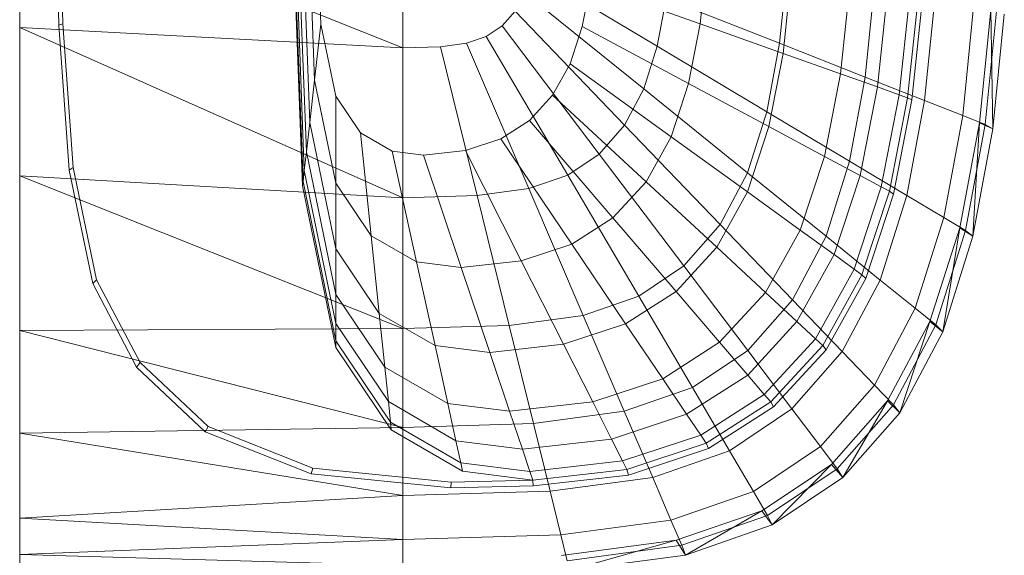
# Model space of a CAD drawing. Header units: metres. Extents: x 391.1 to 430.4, y 12.7 to 28.4.
# Tile 36 of 79: x 401.492 to 401.756, y 26.441 to 26.584. Entities that reach past the tile are written whole.
import ezdxf

# ---------------------------------------------------------------- set-up
doc = ezdxf.new("R2010")
doc.units = ezdxf.units.M
for name, color, linetype, lineweight in [('02_MOBILIARIO', 7, 'Continuous', 18), ('A-DETL-____-MBND', 7, 'Continuous', 18), ('A-GENM-____-OTLN', 7, 'Continuous', 18)]:
    doc.layers.add(name, color=color, linetype=linetype, lineweight=lineweight)

# ---------------------------------------------------------------- blocks, each defined once
blk = doc.blocks.new('Family - Rentamans PB-155389-02_CLI_AIRE_P0')
at = {"layer": 'A-DETL-____-MBND', "color": 253, "true_color": 0xaaaaaa}
for p, q in [((0, 0.36146), (0, 0.00406)), ((0, 0.18276), (0, 0.14702)), ((0, 0.18276), (0.10273, 0.14157)), ((0.01046, 0.14766), (0.00965, 0.18276)), ((0.01159, 0.14801), (0.01079, 0.18276)), ((0.07584, 0.10456), (0.07287, 0.18276)), ((0.07598, 0.10571), (0.07304, 0.18276)), ((0.07689, 0.11374), (0.07426, 0.18276)), ((0.07778, 0.12158), (0.07545, 0.18276)), ((0.07907, 0.13292), (0.07717, 0.18276)), ((0.08078, 0.14793), (0.07945, 0.18276)), ((0.10273, 0.18276), (0.10273, 0.14157)), ((0.07631, 0.10869), (0.074, 0.1695)), ((0.18425, 0.16511), (0.18245, 0.148)), ((0.17092, 0.14201), (0.13724, 0.16214)), ((0.2057, 0.16248), (0.20373, 0.14283)), ((0.20689, 0.1611), (0.20468, 0.14009)), ((0.15302, 0.15847), (0.15084, 0.14729)), ((0.18245, 0.148), (0.15302, 0.15847)), ((0.16731, 0.13056), (0.13541, 0.15634)), ((0.22254, 0.15832), (0.22004, 0.13463)), ((0.2267, 0.13374), (0.22913, 0.15787)), ((0.23263, 0.15653), (0.22995, 0.13111)), ((0.1733, 0.15486), (0.17092, 0.14201)), ((0.20373, 0.14283), (0.1733, 0.15486)), ((0.23859, 0.15548), (0.2358, 0.12902)), ((0.24088, 0.15507), (0.23806, 0.12822)), ((0.24205, 0.15479), (0.23919, 0.12768)), ((0.24258, 0.12746), (0.24532, 0.15469)), ((0.13282, 0.15143), (0.12937, 0.14751)), ((0.16218, 0.12086), (0.13282, 0.15143)), ((0.25282, 0.12342), (0.25575, 0.15263)), ((0.2573, 0.1215), (0.26035, 0.15166)), ((0.25887, 0.12102), (0.26192, 0.15141)), ((0.26089, 0.11987), (0.26035, 0.15166)), ((0.26089, 0.11987), (0.26398, 0.15065)), ((0.01159, 0.14801), (0.01046, 0.14766)), ((0.01437, 0.10952), (0.01159, 0.14801)), ((0.08078, 0.14793), (0.07907, 0.13292)), ((0.08473, 0.12861), (0.08078, 0.14793)), ((0.18245, 0.148), (0.17934, 0.13201)), ((0.20468, 0.14009), (0.18245, 0.148)), ((0, 0.14702), (0, 0.10722)), ((0.10273, 0.14157), (0, 0.14702)), ((0, 0.14702), (0.10273, 0.10137)), ((0.01327, 0.10879), (0.01046, 0.14766)), ((0.12937, 0.14751), (0.12509, 0.14464)), ((0.15537, 0.1131), (0.12937, 0.14751)), ((0.15084, 0.14729), (0.14756, 0.13732)), ((0.17934, 0.13201), (0.15084, 0.14729)), ((0.11983, 0.14281), (0.11281, 0.14187)), ((0.12509, 0.14464), (0.11983, 0.14281)), ((0.11983, 0.14281), (0.13653, 0.10383)), ((0.14692, 0.10743), (0.12509, 0.14464)), ((0.20373, 0.14283), (0.20031, 0.12445)), ((0.2267, 0.13374), (0.20373, 0.14283)), ((0.10273, 0.14157), (0.11281, 0.14187)), ((0.10273, 0.14157), (0.10273, 0.10137)), ((0.11281, 0.14187), (0.12264, 0.10196)), ((0.17092, 0.14201), (0.16731, 0.13056)), ((0.20031, 0.12445), (0.17092, 0.14201)), ((0.20468, 0.14009), (0.20086, 0.12046)), ((0.22004, 0.13463), (0.20468, 0.14009)), ((0.14756, 0.13732), (0.14288, 0.12888)), ((0.17464, 0.11773), (0.14756, 0.13732)), ((0.07907, 0.13292), (0.07778, 0.12158)), ((0.08473, 0.10527), (0.07907, 0.13292)), ((0.17934, 0.13201), (0.17464, 0.11773)), ((0.20086, 0.12046), (0.17934, 0.13201)), ((0.22004, 0.13463), (0.21574, 0.11248)), ((0.22995, 0.13111), (0.22004, 0.13463)), ((0.22251, 0.11118), (0.2267, 0.13374)), ((0.24258, 0.12746), (0.2267, 0.13374)), ((0.16731, 0.13056), (0.16218, 0.12086)), ((0.19515, 0.10805), (0.16731, 0.13056)), ((0.22995, 0.13111), (0.22533, 0.10733)), ((0.22995, 0.13111), (0.2358, 0.12902)), ((0.09137, 0.11877), (0.08473, 0.12861)), ((0.08473, 0.12861), (0.08473, 0.10527)), ((0.14288, 0.12888), (0.13667, 0.12213)), ((0.16795, 0.10565), (0.14288, 0.12888)), ((0.2358, 0.12902), (0.23099, 0.1043)), ((0.23806, 0.12822), (0.23317, 0.10312)), ((0.23919, 0.12768), (0.23426, 0.10233)), ((0.2358, 0.12902), (0.23806, 0.12822)), ((0.23785, 0.10202), (0.24258, 0.12746)), ((0.23806, 0.12822), (0.23919, 0.12768)), ((0.25282, 0.12342), (0.24258, 0.12746)), ((0.20031, 0.12445), (0.19515, 0.10805)), ((0.22251, 0.11118), (0.20031, 0.12445)), ((0.07778, 0.12158), (0.07689, 0.11374)), ((0.08473, 0.08764), (0.07778, 0.12158)), ((0.13667, 0.12213), (0.12897, 0.11719)), ((0.13667, 0.12213), (0.15906, 0.09599)), ((0.24775, 0.09611), (0.25282, 0.12342)), ((0.25202, 0.0933), (0.2573, 0.1215)), ((0.25887, 0.12102), (0.25282, 0.12342)), ((0.25554, 0.09109), (0.2573, 0.1215)), ((0.2573, 0.1215), (0.26089, 0.11987)), ((0.16218, 0.12086), (0.15537, 0.1131)), ((0.18781, 0.09417), (0.16218, 0.12086)), ((0.20086, 0.12046), (0.19509, 0.10294)), ((0.21574, 0.11248), (0.20086, 0.12046)), ((0.25359, 0.09261), (0.25887, 0.12102)), ((0.25554, 0.09109), (0.26089, 0.11987)), ((0.26089, 0.11987), (0.25887, 0.12102)), ((0.09989, 0.11385), (0.09137, 0.11877)), ((0.09137, 0.11877), (0.09423, 0.09119)), ((0.12897, 0.11719), (0.1195, 0.11406)), ((0.12897, 0.11719), (0.14804, 0.08893)), ((0.17464, 0.11773), (0.16795, 0.10565)), ((0.19509, 0.10294), (0.17464, 0.11773)), ((0.07689, 0.11374), (0.07631, 0.10869)), ((0.08473, 0.07545), (0.07689, 0.11374)), ((0.10826, 0.11279), (0.09989, 0.11385)), ((0.09989, 0.11385), (0.10642, 0.08414)), ((0.1195, 0.11406), (0.10826, 0.11279)), ((0.1195, 0.11406), (0.13449, 0.08444)), ((0.10826, 0.11279), (0.1184, 0.08263)), ((0.15536, 0.1131), (0.14692, 0.10743)), ((0.17806, 0.08308), (0.15536, 0.1131)), ((0.21574, 0.11248), (0.20923, 0.09272)), ((0.22533, 0.10733), (0.21574, 0.11248)), ((0.21618, 0.09106), (0.22251, 0.11118)), ((0.23785, 0.10202), (0.22251, 0.11118)), ((0.01437, 0.10952), (0.01327, 0.10879)), ((0.01958, 0.07835), (0.01327, 0.10879)), ((0.02062, 0.07939), (0.01437, 0.10952)), ((0.07631, 0.10869), (0.07598, 0.1057)), ((0.08473, 0.0676), (0.07631, 0.10869)), ((0, 0.10722), (0, 0.06579)), ((0.10273, 0.10137), (0, 0.10722)), ((0, 0.10722), (0.10273, 0.06628)), ((0.07598, 0.10571), (0.07584, 0.10456)), ((0.08473, 0.06296), (0.07598, 0.1057)), ((0.14692, 0.10743), (0.13653, 0.10383)), ((0.14692, 0.10743), (0.16597, 0.07496)), ((0.16795, 0.10565), (0.15906, 0.09599)), ((0.18688, 0.08811), (0.16795, 0.10565)), ((0.19515, 0.10805), (0.18781, 0.09417)), ((0.21618, 0.09106), (0.19515, 0.10805)), ((0.22533, 0.10733), (0.21834, 0.08613)), ((0.23099, 0.1043), (0.22533, 0.10733)), ((0.08473, 0.06117), (0.07584, 0.10456)), ((0.09423, 0.09119), (0.08473, 0.10527)), ((0.08473, 0.10527), (0.08473, 0.08764)), ((0.13653, 0.10383), (0.12264, 0.10196)), ((0.13653, 0.10383), (0.1511, 0.06981)), ((0.23099, 0.1043), (0.22372, 0.08223)), ((0.23317, 0.10312), (0.2258, 0.08073)), ((0.23099, 0.10429), (0.23317, 0.10312)), ((0.23317, 0.10312), (0.23426, 0.10233)), ((0.12264, 0.10196), (0.10273, 0.10137)), ((0.10273, 0.10137), (0.10273, 0.06628)), ((0.12264, 0.10196), (0.13123, 0.06713)), ((0.19509, 0.10294), (0.18688, 0.08811)), ((0.20923, 0.09272), (0.19509, 0.10294)), ((0.23426, 0.10233), (0.22681, 0.07971)), ((0.23071, 0.07931), (0.23785, 0.10202)), ((0.24775, 0.09611), (0.23785, 0.10202)), ((0.15906, 0.09599), (0.14804, 0.08893)), ((0.15906, 0.09599), (0.17596, 0.07625)), ((0.24008, 0.07174), (0.24775, 0.09611)), ((0.25359, 0.09261), (0.24775, 0.09611)), ((0.18781, 0.09417), (0.17806, 0.08308)), ((0.20717, 0.07402), (0.18781, 0.09417)), ((0.20923, 0.09272), (0.19996, 0.07599)), ((0.21834, 0.08613), (0.20923, 0.09272)), ((0.24405, 0.06815), (0.25202, 0.0933)), ((0.24562, 0.06727), (0.25359, 0.09261)), ((0.24746, 0.06542), (0.25202, 0.0933)), ((0.25202, 0.0933), (0.25554, 0.09109)), ((0.25554, 0.09109), (0.25359, 0.09261)), ((0.10642, 0.08414), (0.09423, 0.09119)), ((0.09423, 0.09119), (0.09638, 0.07036)), ((0.20717, 0.07402), (0.21618, 0.09106)), ((0.23071, 0.07931), (0.21618, 0.09106)), ((0.24746, 0.06542), (0.25554, 0.09109)), ((0.09638, 0.07036), (0.08473, 0.08764)), ((0.08473, 0.08764), (0.08473, 0.07545)), ((0.14804, 0.08893), (0.13449, 0.08444)), ((0.14804, 0.08893), (0.16244, 0.06758)), ((0.18688, 0.08811), (0.17596, 0.07625)), ((0.19996, 0.07599), (0.18688, 0.08811)), ((0.21834, 0.08613), (0.20839, 0.06817)), ((0.22372, 0.08223), (0.21834, 0.08613)), ((0.1184, 0.08263), (0.10642, 0.08414)), ((0.10642, 0.08414), (0.11135, 0.0617)), ((0.13449, 0.08444), (0.1184, 0.08263)), ((0.1184, 0.08263), (0.12606, 0.05985)), ((0.13449, 0.08444), (0.14581, 0.06207)), ((0.17806, 0.08308), (0.16597, 0.07496)), ((0.19519, 0.0604), (0.17806, 0.08308)), ((0.22372, 0.08223), (0.21338, 0.06355)), ((0.2258, 0.08073), (0.22372, 0.08223)), ((0.02062, 0.07939), (0.01958, 0.07835)), ((0.03228, 0.05718), (0.02062, 0.07939)), ((0.2258, 0.08073), (0.2153, 0.06177)), ((0.22681, 0.07971), (0.21621, 0.06056)), ((0.22054, 0.06009), (0.23071, 0.07931)), ((0.2258, 0.08073), (0.22681, 0.07971)), ((0.24008, 0.07174), (0.23071, 0.07931)), ((0.03136, 0.05592), (0.01958, 0.07835)), ((0.09788, 0.05596), (0.08473, 0.07545)), ((0.08473, 0.07545), (0.08473, 0.0676)), ((0.16597, 0.07496), (0.1511, 0.06981)), ((0.17596, 0.07625), (0.16244, 0.06758)), ((0.16597, 0.07496), (0.18036, 0.05043)), ((0.17596, 0.07625), (0.18765, 0.06261)), ((0.19996, 0.07599), (0.18765, 0.06261)), ((0.19519, 0.0604), (0.20717, 0.07402)), ((0.20839, 0.06817), (0.19996, 0.07599)), ((0.22054, 0.06009), (0.20717, 0.07402)), ((0.22917, 0.05111), (0.24008, 0.07174)), ((0.24562, 0.06727), (0.24008, 0.07174)), ((0.11135, 0.0617), (0.09638, 0.07036)), ((0.09638, 0.07036), (0.09788, 0.05596)), ((0.1511, 0.06981), (0.13123, 0.06713)), ((0.1511, 0.06981), (0.1621, 0.04411)), ((0.10273, 0.06628), (0, 0.06579)), ((0.08473, 0.06296), (0.08473, 0.0676)), ((0.09884, 0.04668), (0.08473, 0.0676)), ((0.13123, 0.06713), (0.10273, 0.06628)), ((0.10273, 0.06628), (0.10273, 0.03978)), ((0.13123, 0.06713), (0.13772, 0.04082)), ((0.16244, 0.06758), (0.14581, 0.06207)), ((0.16244, 0.06758), (0.17239, 0.05283)), ((0.20839, 0.06817), (0.19518, 0.05382)), ((0.21338, 0.06355), (0.20839, 0.06817)), ((0.2327, 0.04685), (0.24405, 0.06815)), ((0.23426, 0.04581), (0.24562, 0.06727)), ((0.23596, 0.04368), (0.24405, 0.06815)), ((0.24405, 0.06815), (0.24746, 0.06542)), ((0.24562, 0.06727), (0.24746, 0.06542)), ((0, 0.06579), (0, 0.03818)), ((0, 0.06579), (0.10273, 0.03978)), ((0.21338, 0.06355), (0.19963, 0.04862)), ((0.2153, 0.06177), (0.21338, 0.06355)), ((0.23596, 0.04368), (0.24746, 0.06542)), ((0.08473, 0.06117), (0.08473, 0.06296)), ((0.09941, 0.0412), (0.08473, 0.06296)), ((0.09963, 0.03908), (0.08473, 0.06117)), ((0.12606, 0.05985), (0.11135, 0.0617)), ((0.11135, 0.0617), (0.11476, 0.0462)), ((0.14581, 0.06207), (0.12606, 0.05985)), ((0.14581, 0.06207), (0.15363, 0.04662)), ((0.18765, 0.06261), (0.17239, 0.05283)), ((0.18765, 0.06261), (0.19518, 0.05382)), ((0.2153, 0.06177), (0.20135, 0.04662)), ((0.21621, 0.06056), (0.2153, 0.06177)), ((0.12606, 0.05985), (0.13135, 0.04411)), ((0.18036, 0.05043), (0.19519, 0.0604)), ((0.20704, 0.04473), (0.19519, 0.0604)), ((0.21621, 0.06056), (0.20212, 0.04526)), ((0.20704, 0.04473), (0.22054, 0.06009)), ((0.22917, 0.05111), (0.22054, 0.06009)), ((0.03228, 0.05718), (0.03136, 0.05592)), ((0.04977, 0.03861), (0.03136, 0.05592)), ((0.05051, 0.04004), (0.03228, 0.05718)), ((0.11476, 0.0462), (0.09788, 0.05596)), ((0.09788, 0.05596), (0.09884, 0.04668)), ((0.17239, 0.05283), (0.15363, 0.04662)), ((0.17239, 0.05283), (0.17881, 0.04332)), ((0.19518, 0.05382), (0.17881, 0.04332)), ((0.19518, 0.05382), (0.19963, 0.04862)), ((0.18036, 0.05043), (0.1621, 0.04411)), ((0.18036, 0.05043), (0.1903, 0.03348)), ((0.21467, 0.03462), (0.22917, 0.05111)), ((0.22917, 0.05111), (0.23426, 0.04581)), ((0.19963, 0.04862), (0.1826, 0.0377)), ((0.19963, 0.04862), (0.20135, 0.04662)), ((0.11696, 0.0362), (0.09884, 0.04668)), ((0.09884, 0.04668), (0.09941, 0.0412)), ((0.13135, 0.04411), (0.11476, 0.0462)), ((0.11476, 0.0462), (0.11696, 0.0362)), ((0.15363, 0.04662), (0.13135, 0.04411)), ((0.15363, 0.04662), (0.15867, 0.03665)), ((0.20135, 0.04662), (0.18406, 0.03553)), ((0.20212, 0.04526), (0.18466, 0.03406)), ((0.20135, 0.04662), (0.20212, 0.04526)), ((0.21762, 0.02983), (0.2327, 0.04685)), ((0.21918, 0.02865), (0.23426, 0.04581)), ((0.22069, 0.0263), (0.2327, 0.04685)), ((0.2327, 0.04685), (0.23596, 0.04368)), ((0.23426, 0.04581), (0.23596, 0.04368)), ((0.13135, 0.04411), (0.13476, 0.03396)), ((0.1621, 0.04411), (0.13772, 0.04082)), ((0.17881, 0.04332), (0.15867, 0.03665)), ((0.1621, 0.04411), (0.16971, 0.02635)), ((0.17881, 0.04332), (0.1826, 0.0377)), ((0.1903, 0.03348), (0.20704, 0.04473)), ((0.20704, 0.04473), (0.21467, 0.03462)), ((0.22069, 0.0263), (0.23596, 0.04368)), ((0.10273, 0.03978), (0, 0.03818)), ((0.05051, 0.04004), (0.04977, 0.03861)), ((0.07861, 0.02883), (0.05051, 0.04004)), ((0.11825, 0.0303), (0.09941, 0.0412)), ((0.09941, 0.0412), (0.09963, 0.03908)), ((0.13772, 0.04082), (0.10273, 0.03978)), ((0.10273, 0.03978), (0.10273, 0.02147)), ((0.13772, 0.04082), (0.1422, 0.02264)), ((0, 0.03818), (0, 0.01543)), ((0, 0.03818), (0.10273, 0.02147)), ((0.07816, 0.02729), (0.04977, 0.03861)), ((0.11875, 0.02802), (0.09963, 0.03908)), ((0.1826, 0.0377), (0.16165, 0.03076)), ((0.1826, 0.0377), (0.18406, 0.03553)), ((0.13476, 0.03396), (0.11696, 0.0362)), ((0.11696, 0.0362), (0.11825, 0.0303)), ((0.15867, 0.03665), (0.13476, 0.03396)), ((0.15867, 0.03665), (0.16165, 0.03076)), ((0.18406, 0.03553), (0.1628, 0.0285)), ((0.18406, 0.03553), (0.18466, 0.03406)), ((0.19671, 0.02256), (0.21467, 0.03462)), ((0.21467, 0.03462), (0.21918, 0.02865)), ((0.13476, 0.03396), (0.13678, 0.02796)), ((0.18466, 0.03406), (0.16318, 0.02695)), ((0.16971, 0.02635), (0.1903, 0.03348)), ((0.1903, 0.03348), (0.19671, 0.02256)), ((0.13678, 0.02796), (0.11825, 0.0303)), ((0.11825, 0.0303), (0.11875, 0.02802)), ((0.16165, 0.03076), (0.13678, 0.02796)), ((0.16165, 0.03076), (0.1628, 0.0285)), ((0.19894, 0.01737), (0.21762, 0.02983)), ((0.20176, 0.01359), (0.21762, 0.02983)), ((0.21762, 0.02983), (0.22069, 0.0263)), ((0.07861, 0.02883), (0.07816, 0.02729)), ((0.11557, 0.02353), (0.07816, 0.02729)), ((0.11566, 0.02511), (0.07861, 0.02883)), ((0.13755, 0.02565), (0.11875, 0.02802)), ((0.13678, 0.02796), (0.13755, 0.02565)), ((0.1628, 0.0285), (0.13755, 0.02565)), ((0.16318, 0.02695), (0.13769, 0.02408)), ((0.1628, 0.0285), (0.16318, 0.02695)), ((0.2005, 0.0161), (0.21918, 0.02865)), ((0.21918, 0.02865), (0.22069, 0.0263)), ((0.11566, 0.02511), (0.11557, 0.02353)), ((0.13769, 0.02408), (0.11557, 0.02353)), ((0.13755, 0.02565), (0.11566, 0.02511)), ((0.13755, 0.02565), (0.13769, 0.02408)), ((0.16971, 0.02635), (0.1422, 0.02264)), ((0.16971, 0.02635), (0.17461, 0.0149)), ((0.20176, 0.01359), (0.22069, 0.0263)), ((0.10273, 0.02147), (0, 0.01543)), ((0.1422, 0.02264), (0.10273, 0.02147)), ((0.10273, 0.02147), (0.10273, 0.00966)), ((0.1422, 0.02264), (0.14508, 0.01092)), ((0.17461, 0.0149), (0.19671, 0.02256)), ((0.19671, 0.02256), (0.2005, 0.0161)), ((0.17596, 0.00947), (0.19894, 0.01737)), ((0.17751, 0.00814), (0.2005, 0.0161)), ((0.17848, 0.00552), (0.19894, 0.01737)), ((0.19894, 0.01737), (0.20176, 0.01359)), ((0.2005, 0.0161), (0.20176, 0.01359)), ((0, 0.01543), (0, 0.00569)), ((0, 0.01543), (0.10273, 0.00966)), ((0.14508, 0.01092), (0.17461, 0.0149)), ((0.17461, 0.0149), (0.17751, 0.00814)), ((0.17848, 0.00552), (0.20176, 0.01359)), ((0.14508, 0.01092), (0.10273, 0.00966)), ((0.14508, 0.01092), (0.14679, 0.004)), ((0.10273, 0.00966), (0, 0.00569)), ((0.10273, 0.00966), (0.10273, 0.00269)), ((0.14525, 0.00536), (0.17596, 0.00947)), ((0.14679, 0.004), (0.17751, 0.00814)), ((0.14736, 0.00133), (0.17596, 0.00947)), ((0.17596, 0.00947), (0.17848, 0.00552)), ((0.17751, 0.00814), (0.17848, 0.00552)), ((0, 0.00569), (0, 0.00244)), ((0, 0.00569), (0.10273, 0.00269)), ((0.14736, 0.00133), (0.17848, 0.00552))]:
    blk.add_line(p, q, dxfattribs=at)
blk = doc.blocks.new('Family - LONDR55-XX_ZZ-ARQ-CAA-M3D-Londres55-155345-02_CLI_AIRE_P0')
at = {"layer": 'A-GENM-____-OTLN', "color": 253, "true_color": 0xaaaaaa}
blk.add_line((0.6, 0.03), (0, 0.03), dxfattribs=at)
blk = doc.blocks.new('Family - Mirall PB-155794-02_CLI_AIRE_P0')
blk.add_blockref('Family - LONDR55-XX_ZZ-ARQ-CAA-M3D-Londres55-155345-02_CLI_AIRE_P0', (0, 0))
blk = doc.blocks.new('LONDR55-XX_ZZ-ARQ-CAA-M3D-Londres55_ifc-1-02_CLI_AIRE_P0')
at = {"layer": '02_MOBILIARIO', "color": 253, "lineweight": 18, "true_color": 0xaaaaaa}
blk.add_blockref('Family - Rentamans PB-155389-02_CLI_AIRE_P0', (401.49193, 26.43532), dxfattribs=at)
at = {"layer": 'A-GENM-____-OTLN', "color": 253, "lineweight": 18, "true_color": 0xaaaaaa, "rotation": 270}
blk.add_blockref('Family - Mirall PB-155794-02_CLI_AIRE_P0', (401.46193, 26.91762), dxfattribs=at)

msp = doc.modelspace()

# ---------------------------------------------------------------- block references
at = {"lineweight": 5}
msp.add_blockref('LONDR55-XX_ZZ-ARQ-CAA-M3D-Londres55_ifc-1-02_CLI_AIRE_P0', (0, 0), dxfattribs=at)

doc.saveas('drawing.dxf')
